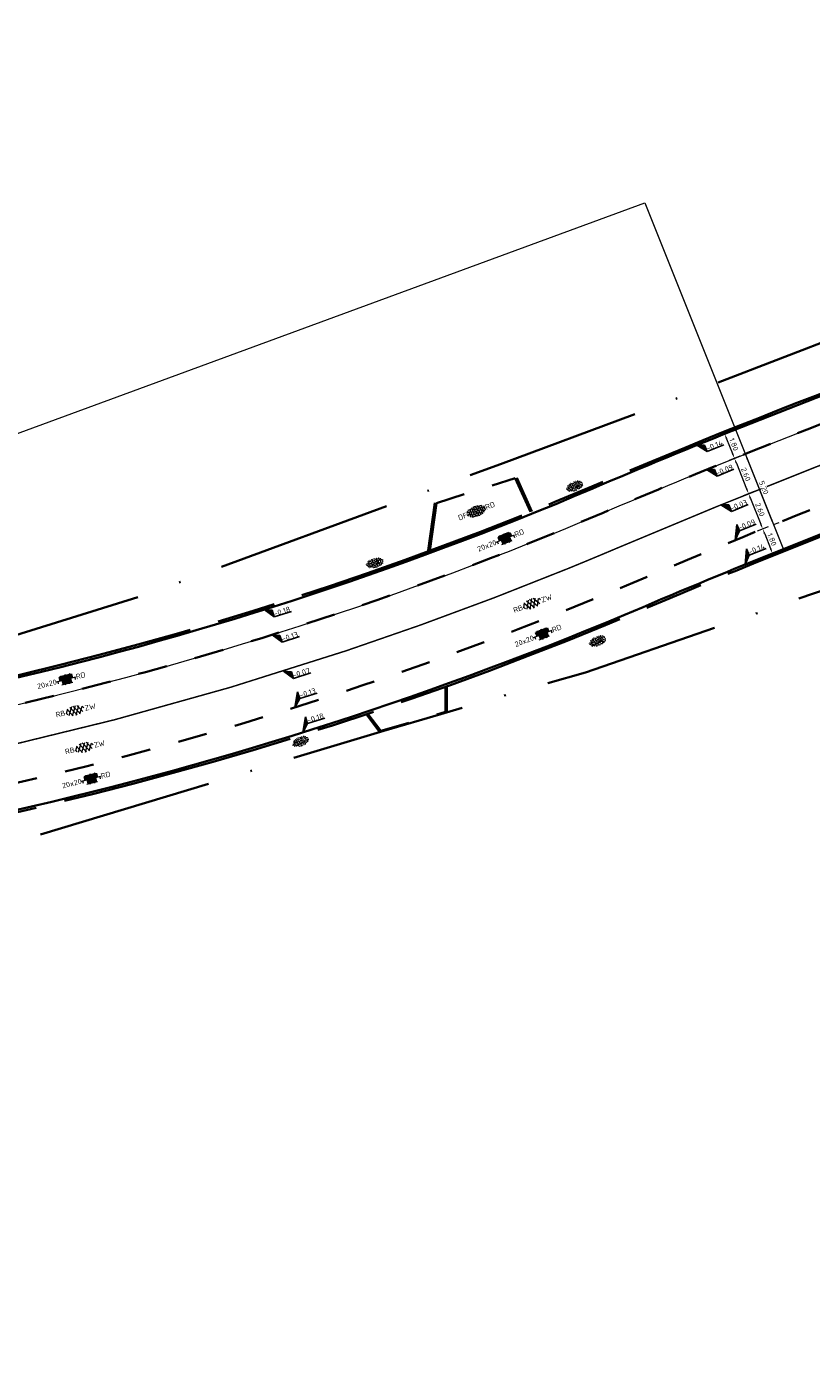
# Model space of a CAD drawing. Header units: metres. Extents: x 0 to 269924, y 0 to 933292.
# Tile 239 of 247: x 135781 to 135834, y 466782 to 466873. Entities that reach past the tile are written whole.
import ezdxf
from ezdxf.enums import TextEntityAlignment as Align

# ---------------------------------------------------------------- set-up
doc = ezdxf.new("R2010")
doc.units = ezdxf.units.M
for name, pattern in [('VH-OPSLUITBAND_100X200', [16, 8, -2, 4, -2]), ('VH-OPSLUITBAND_150X250', [24, 16, -2, 4, -2]), ('VW-1-1_STREEP', [2, 1, -1]), ('XX-HIDDEN', [4, 2, -2]), ('XX-PROJECTGRENS', [18, 12, -3, 0, -3])]:
    doc.linetypes.add(name, pattern=pattern)
for name, color, linetype, lineweight in [('N-CO-VH-MATERIAALGRENS-G', 7, 'XX-HIDDEN', 35), ('N-WE-KG-GRENS_PROJECT-G', 7, 'XX-PROJECTGRENS', 35), ('N-WE-VH-KANTOPSLUITING_OPSLUITBAND_100X200-G', 150, 'VH-OPSLUITBAND_100X200', 35), ('N-WE-VH-KANTOPSLUITING_OPSLUITBAND_150X250-G', 150, 'VH-OPSLUITBAND_150X250', 35), ('N-WE-VH-KANTOPSLUITING_VOORKANTBAND-G', 50, 'Continuous', 35), ('N-WE-VH-M', 7, 'Continuous', 18), ('N-WE-VH-MATERIAALGRENS-G', 7, 'XX-HIDDEN', 35), ('N-WE-VH-VERHARDING_ASFALT-S', 7, 'Continuous', 18), ('N-WE-VH-VERHARDING_STRAATBAKSTEEN-S', 7, 'Continuous', 18), ('N-WE-VH-VERHARDING_TEGEL-S', 7, 'Continuous', 18), ('N-WE-VW-MARKERING_LANGS_STREEP_11_010-G', 7, 'VW-1-1_STREEP', 13), ('N-WE-VW-MARKERING_LANGS_STREEP_DOORGETROKKEN-G', 7, 'Continuous', 13), ('X-XX-AL-HOOGTELABEL-S', 7, 'Continuous', 25)]:
    doc.layers.add(name, color=color, linetype=linetype, lineweight=lineweight)
doc.layers.add('N-WE-GR-GRAS-S', color=7, linetype='Continuous', lineweight=18, true_color=0x00a500)
doc.layers.add('X-XX-AL-HULPLIJN-G', color=30, linetype='Continuous', lineweight=18, plot=False)
doc.styles.add('NLCS-ISO', font='NLCS-ISO.ttf')
doc.styles.add('NLCS-ISO-M200-T18', font='NLCS-ISO.ttf', dxfattribs={"height": 0.36})
doc.dimstyles.new('NLCS-M200-T18-PIJL_L2_H2', dxfattribs={"dimscale": 0.2, "dimtxt": 2.5, "dimasz": 1.8, "dimexe": 2, "dimexo": 2, "dimgap": 0.7, "dimtad": 1, "dimzin": 0, "dimdsep": 46, "dimtxsty": 'NLCS-ISO-M200-T18', "dimcen": 0, "dimdle": 2, "dimclrd": 256, "dimclre": 256, "dimclrt": 10, "dimazin": 0, "dimtfac": 1, "dimtdec": 3, "dimtofl": 0, "dimtmove": 0, "dimatfit": 3, "dimfxl": 2, "dimfxlon": 1, "dimtfillclr": 256, "dimtolj": 1, "dimtzin": 0, "dimlwd": -1, "dimlwe": -1, "dimarcsym": 0})

# ---------------------------------------------------------------- blocks, each defined once
blk = doc.blocks.new('*U279')
for p, q in [((2.45, 4.81), (0, 0)), ((2.46, 2.41), (2.45, 4.81)), ((0, 0), (2.46, 2.41)), ((8.66, 2.42), (2.46, 2.41))]:
    blk.add_line(p, q)
blk.add_solid([(2.45, 4.81), (0, 0), (2.46, 2.41)])
at = {"style": 'NLCS-ISO'}
blk.add_attdef('...', text='', height=1.8, rotation=0.0982, dxfattribs=at).set_placement((5.56, 2), align=Align.BOTTOM_CENTER)
blk = doc.blocks.new('*U281')
for p, q in [((2.46, -0.97), (0, 0)), ((0, 0), (2.47, -3.37)), ((2.47, -3.37), (2.46, -0.97)), ((8.67, -3.36), (2.47, -3.37))]:
    blk.add_line(p, q)
blk.add_solid([(2.46, -0.97), (0, 0), (2.47, -3.37)])
at = {"style": 'NLCS-ISO'}
blk.add_attdef('...', text='', height=1.8, rotation=0.0982, dxfattribs=at).set_placement((5.57, -3.79), align=Align.BOTTOM_CENTER)
blk = doc.blocks.new('*U282')
for p, q in [((2.46, -1), (0, 0)), ((0, 0), (2.47, -3.4)), ((2.47, -3.4), (2.46, -1)), ((8.67, -3.39), (2.47, -3.4))]:
    blk.add_line(p, q)
blk.add_solid([(2.46, -1), (0, 0), (2.47, -3.4)])
at = {"style": 'NLCS-ISO'}
blk.add_attdef('...', text='', height=1.8, rotation=0.0982, dxfattribs=at).set_placement((5.57, -3.81), align=Align.BOTTOM_CENTER)
blk = doc.blocks.new('SVH-TEGEL_300X300_DIK_LINT_KL-SO')
at = {"true_color": 0xa50000}
h = blk.add_hatch(color=14, dxfattribs=at)
h.dxf.hatch_style = 1
edge = h.paths.add_edge_path()
edge.add_line((-0.75, 1.5), (-1.9, 1.5))
edge.add_ellipse((0, 0), major_axis=(3.39, 0), ratio=0.533267, start_angle=124.0497, end_angle=131.5106)
edge.add_line((-2.25, 1.36), (-2.25, 0))
edge.add_line((-2.25, 0), (-0.75, 0))
edge.add_line((-0.75, 0), (-0.75, 1.5))
h.paths.add_polyline_path([(0.75, 1.5), (-0.75, 1.5), (-0.75, 0), (0.75, 0)])
edge = h.paths.add_edge_path()
edge.add_ellipse((0, 0), major_axis=(3.39, 0), ratio=0.533267, start_angle=48.4894, end_angle=55.9503)
edge.add_line((1.9, 1.5), (0.75, 1.5))
edge.add_line((0.75, 1.5), (0.75, 0))
edge.add_line((0.75, 0), (2.25, 0))
edge.add_line((2.25, 0), (2.25, 1.36))
h.paths.add_polyline_path([(1.5, 0), (0.75, 0), (0, 0), (0, -1.5), (1.5, -1.5)])
h.paths.add_polyline_path([(0, 0), (-0.75, 0), (-1.5, 0), (-1.5, -1.5), (0, -1.5)])
for p, q in [((-2.25, 1.36), (-2.25, 0)), ((-1.9, 1.5), (1.9, 1.5)), ((-1.5, 1.62), (-1.5, 1.5)), ((-0.75, 1.5), (-0.75, 0)), ((0, 1.81), (0, 1.5)), ((0, 0), (0, -1.5)), ((0.75, 1.5), (0.75, 0)), ((1.5, 1.62), (1.5, 1.5)), ((2.25, 1.36), (2.25, 0)), ((-3.39, 0), (3.39, 0)), ((-3, 0), (-3, -0.85)), ((-1.9, -1.5), (1.9, -1.5)), ((-1.5, 0), (-1.5, -1.5)), ((-0.75, -1.5), (-0.75, -1.77)), ((0.75, -1.5), (0.75, -1.77)), ((1.5, 0), (1.5, -1.5)), ((3, 0), (3, -0.85))]:
    blk.add_line(p, q)
at = {"style": 'NLCS-ISO'}
blk.add_attdef('FORMAAT', text='', height=1.8, dxfattribs=at).set_placement((-3.39, 0), align=Align.MIDDLE_RIGHT)
blk.add_attdef('KLEUR', text='', height=1.8, dxfattribs=at).set_placement((3.39, 0), align=Align.MIDDLE_LEFT)
at = {"style": 'NLCS-ISO', "flags": 1}
blk.add_attdef('FUNCTIE', text='', height=1.8, dxfattribs=at).set_placement((0.12, -3.58), align=Align.MIDDLE_CENTER)
blk = doc.blocks.new('SVH-ASFALT_KL-SO')
at = {"ltscale": 0.1}
for p, q in [((-3.32, -0.4), (-2.47, 1.08)), ((-1.25, -1.65), (-2.73, 0.92)), ((-2.51, -1.23), (-0.92, 1.53)), ((0.09, -1.73), (-1.71, 1.38)), ((-1.45, -1.61), (0.37, 1.54)), ((1.26, -1.54), (-0.53, 1.56)), ((-0.24, -1.74), (1.52, 1.29)), ((2.29, -1.09), (0.8, 1.48)), ((1.15, -1.58), (2.49, 0.75)), ((2.91, 0.06), (2.53, 0.71)), ((-2.96, -0.91), (-3.37, -0.2))]:
    blk.add_line(p, q, dxfattribs=at)
at = {"style": 'NLCS-ISO'}
blk.add_attdef('FUNCTIE_VERHARDING', text='', height=1.8, dxfattribs=at).set_placement((-3.62, -0.09), align=Align.MIDDLE_RIGHT)
blk.add_attdef('KLEUR', text='', height=1.8, dxfattribs=at).set_placement((3.17, -0.09), align=Align.MIDDLE_LEFT)
at = {"style": 'NLCS-ISO', "flags": 1}
blk.add_attdef('FUNCTIE', text='', height=1.8, dxfattribs=at).set_placement((0.12, -3.58), align=Align.MIDDLE_CENTER)
blk = doc.blocks.new('*D335')
at = {"layer": 'N-WE-VH-M', "transparency": 16777216}
for p, q in [((135828.731, 466845.1), (135827.988, 466844.803)), ((135828.493, 466844.617), (135828.895, 466843.615)), ((135829.4, 466843.429), (135828.657, 466843.132))]:
    blk.add_line(p, q, dxfattribs=at)
for points in [[(135828.549, 466844.639), (135828.438, 466844.595), (135828.359, 466844.951)], [(135828.951, 466843.637), (135828.839, 466843.592), (135829.029, 466843.28)]]:
    blk.add_solid(points, dxfattribs=at)
at = {"layer": 'N-WE-VH-M', "color": 10, "transparency": 16777216, "insert": (135828.991, 466844.235), "char_height": 0.36, "attachment_point": 5, "rotation": 291.82739, "style": 'NLCS-ISO-M200-T18', "bg_fill": 3, "box_fill_scale": 1.1, "bg_fill_color": 256, "bg_fill_true_color": 13158600, "bg_fill_transparency": 0}
blk.add_mtext('\\A1;1.80', dxfattribs=at)
at = {"layer": 'Defpoints', "color": 0, "transparency": 16777216}
for p in [(135829.102, 466845.249), (135829.029, 466843.28), (135829.771, 466843.578)]:
    blk.add_point(p, dxfattribs=at)
blk = doc.blocks.new('*D336')
at = {"layer": 'Defpoints', "color": 0, "transparency": 16777216}
for p in [(135829.771, 466843.578), (135830.738, 466841.164), (135829.995, 466840.867)]:
    blk.add_point(p, dxfattribs=at)
at = {"layer": 'N-WE-VH-M', "transparency": 16777216}
for p, q in [((135829.4, 466843.429), (135828.657, 466843.132)), ((135829.163, 466842.946), (135829.862, 466841.201)), ((135830.367, 466841.015), (135829.624, 466840.718))]:
    blk.add_line(p, q, dxfattribs=at)
for points in [[(135829.218, 466842.968), (135829.107, 466842.924), (135829.029, 466843.28)], [(135829.917, 466841.223), (135829.806, 466841.179), (135829.995, 466840.867)]]:
    blk.add_solid(points, dxfattribs=at)
at = {"layer": 'N-WE-VH-M', "color": 10, "transparency": 16777216, "insert": (135829.809, 466842.193), "char_height": 0.36, "attachment_point": 5, "rotation": 291.82739, "style": 'NLCS-ISO-M200-T18', "bg_fill": 3, "box_fill_scale": 1.1, "bg_fill_color": 256, "bg_fill_true_color": 13158600, "bg_fill_transparency": 0}
blk.add_mtext('\\A1;2.60', dxfattribs=at)
blk = doc.blocks.new('*D337')
at = {"layer": 'Defpoints', "color": 0, "transparency": 16777216}
for p in [(135830.738, 466841.164), (135830.962, 466838.453), (135831.705, 466838.751)]:
    blk.add_point(p, dxfattribs=at)
at = {"layer": 'N-WE-VH-M', "transparency": 16777216}
for p, q in [((135830.367, 466841.015), (135829.624, 466840.718)), ((135830.129, 466840.533), (135830.828, 466838.787)), ((135831.333, 466838.602), (135830.591, 466838.304))]:
    blk.add_line(p, q, dxfattribs=at)
for points in [[(135830.185, 466840.555), (135830.073, 466840.51), (135829.995, 466840.867)], [(135830.884, 466838.81), (135830.772, 466838.765), (135830.962, 466838.453)]]:
    blk.add_solid(points, dxfattribs=at)
at = {"layer": 'N-WE-VH-M', "color": 10, "transparency": 16777216, "insert": (135830.776, 466839.779), "char_height": 0.36, "attachment_point": 5, "rotation": 291.82739, "style": 'NLCS-ISO-M200-T18', "bg_fill": 3, "box_fill_scale": 1.1, "bg_fill_color": 256, "bg_fill_true_color": 13158600, "bg_fill_transparency": 0}
blk.add_mtext('\\A1;2.60', dxfattribs=at)
blk = doc.blocks.new('*D338')
at = {"layer": 'N-WE-VH-M', "transparency": 16777216}
for p, q in [((135831.333, 466838.602), (135830.591, 466838.304)), ((135831.096, 466838.119), (135831.497, 466837.116)), ((135832.003, 466836.931), (135831.26, 466836.633))]:
    blk.add_line(p, q, dxfattribs=at)
for points in [[(135831.152, 466838.141), (135831.04, 466838.097), (135830.962, 466838.453)], [(135831.553, 466837.139), (135831.442, 466837.094), (135831.631, 466836.782)]]:
    blk.add_solid(points, dxfattribs=at)
at = {"layer": 'N-WE-VH-M', "color": 10, "transparency": 16777216, "insert": (135831.594, 466837.736), "char_height": 0.36, "attachment_point": 5, "rotation": 291.82739, "style": 'NLCS-ISO-M200-T18', "bg_fill": 3, "box_fill_scale": 1.1, "bg_fill_color": 256, "bg_fill_true_color": 13158600, "bg_fill_transparency": 0}
blk.add_mtext('\\A1;1.80', dxfattribs=at)
at = {"layer": 'Defpoints', "color": 0, "transparency": 16777216}
for p in [(135831.705, 466838.751), (135831.631, 466836.782), (135832.374, 466837.08)]:
    blk.add_point(p, dxfattribs=at)
blk = doc.blocks.new('*D339')
at = {"layer": 'Defpoints', "color": 0, "transparency": 16777216}
for p in [(135829.771, 466843.578), (135831.704, 466838.75), (135831.705, 466838.75)]:
    blk.add_point(p, dxfattribs=at)
at = {"layer": 'N-WE-VH-M', "transparency": 16777216}
for p, q in [((135829.771, 466843.578), (135830.143, 466843.726)), ((135829.905, 466843.244), (135831.571, 466839.085)), ((135831.705, 466838.75), (135832.076, 466838.899))]:
    blk.add_line(p, q, dxfattribs=at)
for points in [[(135829.961, 466843.266), (135829.849, 466843.221), (135829.771, 466843.578)], [(135831.626, 466839.107), (135831.515, 466839.062), (135831.705, 466838.75)]]:
    blk.add_solid(points, dxfattribs=at)
at = {"layer": 'N-WE-VH-M', "color": 10, "transparency": 16777216, "insert": (135831.035, 466841.283), "char_height": 0.36, "attachment_point": 5, "rotation": 291.82564, "style": 'NLCS-ISO-M200-T18', "bg_fill": 3, "box_fill_scale": 1.1, "bg_fill_color": 256, "bg_fill_true_color": 13158600, "bg_fill_transparency": 0}
blk.add_mtext('\\A1;5.20', dxfattribs=at)
blk = doc.blocks.new('SGR-GRAS_01-SO')
at = {"ltscale": 0.1}
for p, q in [((-1.96, -0.07), (-1.98, 0)), ((-1.93, 0.19), (-1.93, 0.24)), ((-1.89, 0.24), (-1.92, 0.25)), ((-1.67, 0.02), (-1.6, 0.04)), ((-1.6, 0.24), (-1.65, 0.29)), ((-1.53, 0.32), (-1.6, 0.35)), ((-1.45, 0.64), (-1.52, 0.66)), ((-1.52, 0.19), (-1.44, 0.19)), ((-1.47, 0.58), (-1.48, 0.65)), ((-1.43, 0.48), (-1.35, 0.5)), ((-1.36, 0.21), (-1.43, 0.23)), ((-1.42, 0.13), (-1.36, 0.17)), ((-1.38, 0.11), (-1.32, 0.16)), ((-1.37, 0.01), (-1.38, 0.08)), ((-1.33, 0.11), (-1.33, 0.19)), ((-1.3, 0.76), (-1.32, 0.77)), ((-1.28, 0.68), (-1.28, 0.76)), ((-1.17, 0.39), (-1.23, 0.43)), ((-1.17, 0.24), (-1.22, 0.29)), ((-1.15, 0.65), (-1.21, 0.7)), ((-1.11, 0.17), (-1.04, 0.19)), ((-1.03, 0.03), (-1.1, 0.07)), ((-0.94, 0.84), (-1, 0.88)), ((-0.97, 0.51), (-0.92, 0.57)), ((-0.89, 0.5), (-0.97, 0.52)), ((-0.94, 0.19), (-0.87, 0.19)), ((-0.92, 0.42), (-0.86, 0.46)), ((-0.89, 0.81), (-0.82, 0.81)), ((-0.87, 0.66), (-0.89, 0.73)), ((-0.8, 0.06), (-0.88, 0.08)), ((-0.87, 0.62), (-0.8, 0.64)), ((-0.8, 0.47), (-0.87, 0.51)), ((-0.75, 0.24), (-0.8, 0.29)), ((-0.77, 0.09), (-0.79, 0.16)), ((-0.73, 0.65), (-0.78, 0.7)), ((-0.74, 0.03), (-0.73, 0.11)), ((-0.67, 0.11), (-0.73, 0.14)), ((-0.69, 0.61), (-0.68, 0.68)), ((-0.58, 0.92), (-0.64, 0.96)), ((-0.56, 0.92), (-0.51, 0.97)), ((-0.56, 0.32), (-0.48, 0.34)), ((-0.44, 0.55), (-0.51, 0.59)), ((-0.43, 0.78), (-0.5, 0.8)), ((-0.42, 0.71), (-0.36, 0.74)), ((-0.34, 0.35), (-0.41, 0.37)), ((-0.32, 0.24), (-0.38, 0.29)), ((-0.31, 0.19), (-0.37, 0.22)), ((-0.37, 0.19), (-0.29, 0.19)), ((-0.31, 0.65), (-0.36, 0.7)), ((-0.32, 0.81), (-0.24, 0.81)), ((-0.32, 0.77), (-0.24, 0.79)), ((-0.28, 0.73), (-0.29, 0.81)), ((-0.21, 1), (-0.27, 1.03)), ((-0.24, 0.02), (-0.17, 0.04)), ((-0.18, 0.17), (-0.19, 0.24)), ((-0.08, 0.63), (-0.14, 0.67)), ((-0.14, -0.04), (-0.14, 0.03)), ((-0.09, 0.53), (-0.09, 0.6)), ((-0.08, 0.16), (-0.03, 0.21)), ((-0.07, 0.19), (0, 0.23)), ((0.06, 0.27), (-0.01, 0.3)), ((0, 0.47), (0.07, 0.49)), ((0.1, 0.24), (0.05, 0.29)), ((0.13, 0.64), (0.06, 0.66)), ((0.07, 0.99), (0.14, 1.03)), ((0.12, 0.65), (0.07, 0.7)), ((0.22, 0.2), (0.15, 0.22)), ((0.21, 0.19), (0.28, 0.19)), ((0.29, 0.71), (0.22, 0.75)), ((0.24, 0.92), (0.31, 0.94)), ((0.26, 0.81), (0.33, 0.81)), ((0.32, 0.81), (0.3, 0.89)), ((0.31, 0.17), (0.39, 0.19)), ((0.32, 0.57), (0.38, 0.62)), ((0.42, 0.34), (0.36, 0.38)), ((0.42, 0.25), (0.4, 0.32)), ((0.43, 0.48), (0.49, 0.51)), ((0.53, 0.24), (0.47, 0.29)), ((0.54, 0.65), (0.49, 0.7)), ((0.56, -0.02), (0.49, 0.02)), ((0.5, 0.45), (0.51, 0.53)), ((0.59, 0.93), (0.52, 0.94)), ((0.55, 0.62), (0.63, 0.64)), ((0.65, 0.79), (0.58, 0.83)), ((0.68, 0.49), (0.61, 0.51)), ((0.77, 0.05), (0.7, 0.07)), ((0.78, 0.42), (0.72, 0.46)), ((0.78, 0.19), (0.86, 0.19)), ((0.83, 0.81), (0.91, 0.81)), ((0.92, 0.06), (0.85, 0.09)), ((0.87, 0.31), (0.94, 0.33)), ((0.95, 0.24), (0.9, 0.29)), ((0.91, 0.89), (0.91, 0.92)), ((0.97, 0.65), (0.91, 0.7)), ((0.93, 0.76), (0.99, 0.8)), ((1.01, 0.87), (0.95, 0.91)), ((1.01, 0.33), (1, 0.4)), ((1.15, 0.78), (1.08, 0.8)), ((1.15, 0.5), (1.08, 0.54)), ((1.1, 0.38), (1.1, 0.45)), ((1.11, 0.77), (1.18, 0.79)), ((1.24, 0.34), (1.17, 0.36)), ((1.18, 0.01), (1.26, 0.03)), ((1.21, 0.21), (1.26, 0.26)), ((1.28, 0.14), (1.22, 0.17)), ((1.28, 0.25), (1.35, 0.29)), ((1.37, 0.24), (1.32, 0.29)), ((1.39, 0.65), (1.34, 0.7)), ((1.36, 0.19), (1.43, 0.19)), ((1.42, 0.46), (1.5, 0.48)), ((1.51, 0.58), (1.44, 0.62)), ((1.64, 0.21), (1.58, 0.25)), ((1.61, 0.41), (1.59, 0.48)), ((1.69, 0.3), (1.7, 0.37)), ((1.79, 0.19), (1.72, 0.21)), ((1.74, 0.16), (1.81, 0.18)), ((1.8, 0.24), (1.75, 0.29)), ((1.93, 0.19), (1.95, 0.19)), ((-1.92, -0.16), (-1.85, -0.12)), ((-1.82, -0.08), (-1.9, -0.06)), ((-1.76, -0.13), (-1.82, -0.09)), ((-1.78, -0.3), (-1.73, -0.25)), ((-1.62, -0.5), (-1.69, -0.46)), ((-1.63, -0.57), (-1.68, -0.52)), ((-1.61, -0.17), (-1.67, -0.11)), ((-1.57, -0.44), (-1.49, -0.44)), ((-1.54, -0.66), (-1.5, -0.64)), ((-1.4, -0.05), (-1.46, -0.01)), ((-1.38, -0.46), (-1.38, -0.39)), ((-1.35, -0.28), (-1.28, -0.26)), ((-1.27, -0.23), (-1.34, -0.21)), ((-1.26, -0.42), (-1.33, -0.38)), ((-1.27, -0.56), (-1.28, -0.48)), ((-1.21, -0.57), (-1.26, -0.52)), ((-1.18, -0.67), (-1.25, -0.65)), ((-1.19, -0.17), (-1.24, -0.11)), ((-1.13, -0.78), (-1.19, -0.75)), ((-1.06, -0.39), (-1, -0.35)), ((-1.04, -0.58), (-0.97, -0.57)), ((-0.99, -0.44), (-0.92, -0.44)), ((-0.9, -0.34), (-0.96, -0.3)), ((-0.9, -0.65), (-0.84, -0.6)), ((-0.84, -0.94), (-0.85, -0.93)), ((-0.78, -0.57), (-0.84, -0.52)), ((-0.76, -0.7), (-0.83, -0.67)), ((-0.76, -0.17), (-0.82, -0.11)), ((-0.8, -0.13), (-0.73, -0.11)), ((-0.71, -0.38), (-0.79, -0.36)), ((-0.79, -0.54), (-0.78, -0.46)), ((-0.72, -0.89), (-0.65, -0.87)), ((-0.71, -0.9), (-0.64, -0.86)), ((-0.62, -0.82), (-0.7, -0.8)), ((-0.67, -0.48), (-0.69, -0.4)), ((-0.53, -0.26), (-0.6, -0.22)), ((-0.58, -0.99), (-0.59, -0.97)), ((-0.57, -0.1), (-0.5, -0.06)), ((-0.49, -0.25), (-0.44, -0.19)), ((-0.48, -0.44), (-0.41, -0.42)), ((-0.4, -0.63), (-0.46, -0.59)), ((-0.38, -0.98), (-0.43, -0.93)), ((-0.42, -0.44), (-0.34, -0.44)), ((-0.36, -0.57), (-0.41, -0.52)), ((-0.34, -0.17), (-0.39, -0.11)), ((-0.26, -0.99), (-0.33, -0.95)), ((-0.25, -0.09), (-0.32, -0.07)), ((-0.17, -0.18), (-0.24, -0.14)), ((-0.16, -0.53), (-0.23, -0.51)), ((-0.21, -0.61), (-0.15, -0.58)), ((-0.19, -0.62), (-0.19, -0.54)), ((-0.17, -0.74), (-0.1, -0.72)), ((-0.07, -0.97), (-0.14, -0.95)), ((-0.04, -0.55), (-0.1, -0.51)), ((-0.08, -0.4), (-0.09, -0.32)), ((-0.01, -1.01), (0.04, -0.95)), ((0.05, -0.98), (0, -0.93)), ((0.07, -0.57), (0.01, -0.52)), ((0.02, -0.96), (0.01, -0.89)), ((0.08, -0.17), (0.03, -0.11)), ((0.1, -0.91), (0.03, -0.88)), ((0.07, -0.29), (0.14, -0.27)), ((0.19, -0.1), (0.13, -0.06)), ((0.16, -0.44), (0.23, -0.44)), ((0.17, -1.04), (0.22, -1.02)), ((0.31, -0.24), (0.24, -0.22)), ((0.33, -0.47), (0.26, -0.43)), ((0.29, -0.33), (0.35, -0.29)), ((0.4, -0.68), (0.32, -0.66)), ((0.39, -0.6), (0.45, -0.55)), ((0.39, -0.59), (0.46, -0.57)), ((0.4, -0.69), (0.41, -0.62)), ((0.46, -0.83), (0.4, -0.8)), ((0.47, -0.98), (0.42, -0.93)), ((0.49, -0.57), (0.44, -0.52)), ((0.45, -0.12), (0.46, -0.05)), ((0.51, -0.17), (0.45, -0.11)), ((0.52, -0.32), (0.5, -0.24)), ((0.62, -0.88), (0.6, -0.81)), ((0.63, -0.14), (0.7, -0.12)), ((0.69, -0.39), (0.62, -0.35)), ((0.64, -0.84), (0.71, -0.81)), ((0.7, -0.89), (0.77, -0.88)), ((0.73, -0.44), (0.81, -0.44)), ((0.82, -0.76), (0.76, -0.72)), ((0.78, -0.04), (0.85, 0)), ((0.86, -0.39), (0.79, -0.37)), ((0.8, -0.19), (0.85, -0.14)), ((0.86, -0.94), (0.84, -0.93)), ((0.91, -0.57), (0.86, -0.52)), ((0.93, -0.17), (0.88, -0.11)), ((0.95, -0.83), (0.88, -0.81)), ((0.94, -0.44), (1.01, -0.42)), ((1.05, -0.31), (0.99, -0.27)), ((1, -0.77), (1, -0.7)), ((1.05, -0.2), (1.05, -0.12)), ((1.11, -0.24), (1.1, -0.16)), ((1.19, -0.68), (1.12, -0.64)), ((1.14, -0.56), (1.21, -0.52)), ((1.21, -0.8), (1.2, -0.73)), ((1.33, -0.1), (1.26, -0.08)), ((1.26, -0.75), (1.33, -0.73)), ((1.34, -0.57), (1.29, -0.52)), ((1.36, -0.17), (1.3, -0.11)), ((1.31, -0.44), (1.38, -0.44)), ((1.42, -0.23), (1.35, -0.19)), ((1.42, -0.54), (1.35, -0.52)), ((1.55, -0.6), (1.49, -0.56)), ((1.5, -0.29), (1.57, -0.27)), ((1.64, -0.27), (1.65, -0.2)), ((1.64, -0.27), (1.7, -0.23)), ((1.68, -0.55), (1.74, -0.5)), ((1.71, -0.16), (1.69, -0.09)), ((1.78, -0.15), (1.71, -0.11)), ((1.71, -0.52), (1.71, -0.52)), ((1.78, -0.17), (1.73, -0.11)), ((1.88, -0.25), (1.81, -0.23))]:
    blk.add_line(p, q, dxfattribs=at)
at = {"ltscale": 0.1, "style": 'NLCS-ISO'}
blk.add_attdef('TYPE', text='', height=0.5, dxfattribs=at).set_placement((3.47, -0.02), align=Align.MIDDLE_CENTER)
blk = doc.blocks.new('SVH-SBS_DIKFORMAAT_ELLEBOOG_KL-SO')
h = blk.add_hatch(color=254)
edge = h.paths.add_edge_path()
edge.add_ellipse((1.09, 0.12), major_axis=(3.39, 0), ratio=0.533267, start_angle=0, end_angle=360)
for p, q in [((-2.3, 0), (-1.38, 0)), ((-2.13, 0.69), (-0.69, 0.69)), ((-1.38, 0.69), (-1.38, -1.12)), ((-1.35, 1.38), (0, 1.38)), ((-0.69, 1.38), (-0.69, -1.38)), ((0, 1.84), (0, -0.69)), ((0, 0), (2.76, 0)), ((0.69, 1.92), (0.69, 0)), ((0.69, 0.69), (3.45, 0.69)), ((1.38, 1.93), (1.38, 0.69)), ((1.38, 1.38), (3.54, 1.38)), ((2.07, 1.86), (2.07, 1.38)), ((2.76, 0.69), (2.76, -1.45)), ((3.45, 1.38), (3.45, -1.18)), ((4.14, 0.92), (4.14, -0.67)), ((4.14, 0), (4.48, 0)), ((-2.07, 0), (-2.07, -0.54)), ((-0.8, -1.38), (1.38, -1.38)), ((-0.69, -0.69), (2.07, -0.69)), ((0.69, -1.38), (0.69, -1.67)), ((1.38, -0.69), (1.38, -1.68)), ((2.07, 0), (2.07, -1.61)), ((2.76, -1.38), (2.98, -1.38)), ((3.45, -0.69), (4.12, -0.69))]:
    blk.add_line(p, q)
for centre in [(-0.35, 0.34), (0.34, 1.03), (1.03, 1.72), (1.72, 0.34), (2.41, 1.03), (3.79, 0.34), (-1.04, -0.35), (0.34, -1.04), (1.03, -0.35), (2.41, -1.04), (3.11, -0.35)]:
    blk.add_circle(centre, 0.0881)
for centre, start, end in [((-1.73, 1.03), 158.9124, 101.1902), ((1.72, -1.73), 59.0911, 132.3433)]:
    blk.add_arc(centre, 0.0881, start, end)
at = {"style": 'NLCS-ISO'}
blk.add_attdef('FORMAAT', text='', height=1.8, dxfattribs=at).set_placement((-2.3, 0.12), align=Align.MIDDLE_RIGHT)
blk.add_attdef('KLEUR', text='', height=1.8, dxfattribs=at).set_placement((4.49, 0.12), align=Align.MIDDLE_LEFT)
at = {"style": 'NLCS-ISO', "flags": 1}
blk.add_attdef('FUNCTIE', text='', height=1.8, dxfattribs=at).set_placement((0.12, -3.58), align=Align.MIDDLE_CENTER)

msp = doc.modelspace()

# ---------------------------------------------------------------- linework, layer by layer
at = {"layer": 'N-CO-VH-MATERIAALGRENS-G', "flags": 128}
for points in [[(135703.731, 466804.274), (135761.232, 466821.561, -0.017204), (135778.037, 466825.988, 0.044699), (135820.044, 466839.563, -0.010903), (135840.397, 466847.695), (135895.717, 466868.409)], [(135744.75, 466811.176), (135762.729, 466816.581, -0.017204), (135779.188, 466820.917, 0.044699), (135822.078, 466834.777, -0.010903), (135842.221, 466842.825), (135897.54, 466863.539)]]:
    msp.add_lwpolyline(points, format="xyb", dxfattribs=at)
at = {"layer": 'N-CO-VH-MATERIAALGRENS-G', "elevation": -0.309, "flags": 128}
msp.add_lwpolyline([(135804.851, 466824.649), (135809.276, 466825.948)], dxfattribs=at)
at = {"layer": 'N-WE-VH-KANTOPSLUITING_OPSLUITBAND_100X200-G'}
for points in [[(135815.171, 466839.659), (135814.145, 466841.951)], [(135808.096, 466836.975), (135808.552, 466840.236)]]:
    msp.add_lwpolyline(points, dxfattribs=at)
at = {"layer": 'N-WE-VH-KANTOPSLUITING_OPSLUITBAND_100X200-G', "elevation": -0.309}
for points in [[(135809.376, 466825.949), (135809.37, 466827.668)], [(135803.878, 466825.767), (135804.771, 466824.589)]]:
    msp.add_lwpolyline(points, dxfattribs=at)
at = {"layer": 'N-WE-VH-KANTOPSLUITING_OPSLUITBAND_150X250-G', "flags": 128}
for points in [[(135379.411, 466737.136, 0.034306), (135386.001, 466738.937), (135391.647, 466740.905, -0.037443), (135398.894, 466742.838), (135399.714, 466742.992, -0.003741), (135414.507, 466745.657), (135566.06, 466771.79, 0.030327), (135671.693, 466796.679), (135672.594, 466796.95, 0.070064), (135678.888, 466799.851, -0.070064), (135683.991, 466802.204), (135697.398, 466806.234, -0.070064), (135702.953, 466807.086, 0.070064), (135709.803, 466808.136), (135760.671, 466823.428, -0.017204), (135777.605, 466827.89, 0.044699), (135819.281, 466841.358, -0.010903), (135839.713, 466849.521), (135895.033, 466870.235)], [(135433.075, 466739.624), (135567.606, 466762.823, 0.030327), (135674.313, 466787.964), (135723.314, 466802.695, -0.072339), (135728.965, 466803.536, 0.072339), (135733.279, 466804.177), (135745.729, 466807.92, 0.072339), (135749.681, 466809.763, -0.072339), (135754.859, 466812.179), (135763.291, 466814.713, -0.017204), (135779.62, 466819.016, 0.044699), (135822.841, 466832.983, -0.010903), (135842.904, 466840.999), (135898.224, 466861.713)]]:
    msp.add_lwpolyline(points, format="xyb", dxfattribs=at)
at = {"layer": 'N-WE-VH-KANTOPSLUITING_VOORKANTBAND-G'}
for points in [[(135379.44, 466736.988, 0.034306), (135386.051, 466738.796), (135391.696, 466740.764, -0.037443), (135398.922, 466742.69), (135399.741, 466742.844, -0.003741), (135414.533, 466745.509), (135566.085, 466771.642, 0.030327), (135671.736, 466796.535), (135672.637, 466796.806, 0.070064), (135678.969, 466799.725, -0.070064), (135684.034, 466802.06), (135697.442, 466806.09, -0.070064), (135702.955, 466806.936, 0.070064), (135709.846, 466807.992), (135760.714, 466823.284, -0.017204), (135777.638, 466827.744, 0.044699), (135819.34, 466841.22, -0.010903), (135839.766, 466849.38), (135895.085, 466870.094)], [(135433.049, 466739.772), (135567.581, 466762.97, 0.030327), (135674.27, 466788.108), (135723.271, 466802.839, -0.072339), (135728.965, 466803.686, 0.072339), (135733.236, 466804.321), (135745.685, 466808.063, 0.072339), (135749.598, 466809.889, -0.072339), (135754.816, 466812.322), (135763.247, 466814.857, -0.017204), (135779.586, 466819.162, 0.044699), (135822.782, 466833.121, -0.010903), (135842.852, 466841.139), (135898.171, 466861.853)]]:
    msp.add_lwpolyline(points, format="xyb", dxfattribs=at)
for points in [[(135815.08, 466839.618), (135814.046, 466841.927)], [(135808.195, 466836.961), (135808.651, 466840.222)]]:
    msp.add_lwpolyline(points, dxfattribs=at)
at = {"layer": 'N-WE-VH-KANTOPSLUITING_VOORKANTBAND-G', "elevation": -0.309}
for points in [[(135809.276, 466825.948), (135809.27, 466827.668)], [(135803.958, 466825.827), (135804.851, 466824.649)]]:
    msp.add_lwpolyline(points, dxfattribs=at)
at = {"layer": 'N-WE-VH-MATERIAALGRENS-G'}
msp.add_lwpolyline([(135808.651, 466840.222), (135814.045, 466841.93)], dxfattribs=at)
at = {"layer": 'N-WE-VW-MARKERING_LANGS_STREEP_11_010-G', "ltscale": 5, "const_width": 0.1, "flags": 128}
msp.add_lwpolyline([(135802.482, 466830.131, 0.016154), (135817.626, 466835.74)], format="xyb", dxfattribs=at)
at = {"layer": 'N-WE-VW-MARKERING_LANGS_STREEP_DOORGETROKKEN-G', "ltscale": 5, "const_width": 0.1, "flags": 128}
for points in [[(135817.626, 466835.74, 0.003721), (135821.061, 466837.17, -0.010903), (135841.309, 466845.26), (135863.659, 466853.629)], [(135775.671, 466822.767, -0.00302), (135778.612, 466823.453, 0.024802), (135802.482, 466830.131, 0.024802)]]:
    msp.add_lwpolyline(points, format="xyb", dxfattribs=at)
at = {"layer": 'X-XX-AL-HULPLIJN-G'}
msp.add_lwpolyline([(135697.96, 466804.367), (135697.96, 466804.367, -0.070064), (135702.977, 466805.136, 0.070064), (135710.365, 466806.269), (135761.232, 466821.561, -0.017204), (135778.037, 466825.988, 0.044699), (135820.044, 466839.563, -0.010903), (135840.397, 466847.695), (135895.717, 466868.409)], format="xyb", dxfattribs=at)
msp.add_lwpolyline([(135729.034, 466826.247), (135822.893, 466860.75), (135832.43, 466836.94)], dxfattribs=at)

# ---------------------------------------------------------------- block references
at = {"layer": 'N-WE-GR-GRAS-S', "xscale": 0.3, "yscale": 0.3, "zscale": 0.3}
for p, rotation in [((135818.113, 466841.372), 21.59610010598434), ((135804.458, 466836.128), 15), ((135819.685, 466830.791), 21.59610010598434), ((135799.373, 466823.922), 21.59610010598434)]:
    msp.add_blockref('SGR-GRAS_01-SO', p, dxfattribs=dict(at, rotation=rotation))
at = {"layer": 'N-WE-VH-VERHARDING_ASFALT-S'}
ref = msp.add_blockref('SVH-ASFALT_KL-SO', (135815.225, 466833.379), dxfattribs=dict(at, xscale=0.1999999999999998, yscale=0.1999999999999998, zscale=0.1999999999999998, rotation=21.46424312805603))
ref.add_attrib('FUNCTIE_VERHARDING', 'RB', dxfattribs={"layer": '0', "height": 0.36, "rotation": 20.09914, "style": 'NLCS-ISO'}).set_placement((135814.551, 466833.114), align=Align.MIDDLE_RIGHT)
ref.add_attrib('KLEUR', 'ZW', dxfattribs={"layer": '0', "height": 0.36, "rotation": 20.09914, "style": 'NLCS-ISO'}).set_placement((135815.826, 466833.58), align=Align.MIDDLE_LEFT)
ref = msp.add_blockref('SVH-ASFALT_KL-SO', (135783.984, 466826.075), dxfattribs=dict(at, xscale=0.1999999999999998, yscale=0.1999999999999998, zscale=0.1999999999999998, rotation=14.13038335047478))
ref.add_attrib('FUNCTIE_VERHARDING', 'RB', dxfattribs={"layer": '0', "height": 0.36, "rotation": 12.76528, "style": 'NLCS-ISO'}).set_placement((135783.281, 466825.898), align=Align.MIDDLE_RIGHT)
ref.add_attrib('KLEUR', 'ZW', dxfattribs={"layer": '0', "height": 0.36, "rotation": 12.76528, "style": 'NLCS-ISO'}).set_placement((135784.606, 466826.198), align=Align.MIDDLE_LEFT)
ref = msp.add_blockref('SVH-ASFALT_KL-SO', (135784.619, 466823.554), dxfattribs=dict(at, xscale=0.1999999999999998, yscale=0.1999999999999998, zscale=0.1999999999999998, rotation=14.13038335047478))
ref.add_attrib('FUNCTIE_VERHARDING', 'RB', dxfattribs={"layer": '0', "height": 0.36, "rotation": 12.76528, "style": 'NLCS-ISO'}).set_placement((135783.916, 466823.377), align=Align.MIDDLE_RIGHT)
ref.add_attrib('KLEUR', 'ZW', dxfattribs={"layer": '0', "height": 0.36, "rotation": 12.76528, "style": 'NLCS-ISO'}).set_placement((135785.241, 466823.677), align=Align.MIDDLE_LEFT)
at = {"layer": 'N-WE-VH-VERHARDING_STRAATBAKSTEEN-S', "xscale": 0.2, "yscale": 0.2, "zscale": 0.2, "rotation": 21.44}
msp.add_blockref('SVH-SBS_DIKFORMAAT_ELLEBOOG_KL-SO', (135811.177, 466839.574, -0.121), dxfattribs=at).add_auto_attribs({'FORMAAT': 'DF', 'KLEUR': 'RD'})
at = {"layer": 'N-WE-VH-VERHARDING_TEGEL-S', "xscale": 0.2, "yscale": 0.2, "zscale": 0.2}
for p, rotation in [((135813.37, 466837.807), 21.43955667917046), ((135815.929, 466831.291), 21.43955667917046), ((135783.344, 466828.183), 14.10569690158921), ((135785.05, 466821.394), 14.10569690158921)]:
    msp.add_blockref('SVH-TEGEL_300X300_DIK_LINT_KL-SO', p, dxfattribs=dict(at, rotation=rotation)).add_auto_attribs({'FORMAAT': '20x20', 'KLEUR': 'RD'})
at = {"layer": 'X-XX-AL-HOOGTELABEL-S', "xscale": 0.2000000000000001, "yscale": 0.2000000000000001, "zscale": 0.2000000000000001}
for name, p, rotation, values in [('*U281', (135826.448, 466844.177), 22.05424183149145, {'...': '-0.14'}), ('*U282', (135827.127, 466842.51), 22.05424183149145, {'...': '-0.09'}), ('*U282', (135828.107, 466840.102), 22.05424183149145, {'...': '-0.03'}), ('*U279', (135829.088, 466837.694), 22.05424183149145, {'...': '-0.09'}), ('*U279', (135829.766, 466836.027), 22.05424183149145, {'...': '-0.14'}), ('*U281', (135796.887, 466832.943), 17.34407756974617, {'...': '-0.18'}), ('*U282', (135797.427, 466831.226), 17.34407756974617, {'...': '-0.13'}), ('*U282', (135798.206, 466828.745), 17.34407756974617, {'...': '-0.07'}), ('*U279', (135798.985, 466826.265), 17.34407756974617, {'...': '-0.13'}), ('*U279', (135799.525, 466824.548), 17.34407756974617, {'...': '-0.18'})]:
    msp.add_blockref(name, p, dxfattribs=dict(at, rotation=rotation)).add_auto_attribs(values)

# ---------------------------------------------------------------- next in the draw order: dimensions: what is measured, and where the dimension line sits
at = {"layer": 'N-WE-VH-M'}
for base, p1, p2, picture, middle in [((135829.029, 466843.28), (135829.102, 466845.249), (135829.771, 466843.578), '*D335', (135828.694, 466844.116)), ((135831.631, 466836.782), (135831.705, 466838.751), (135832.374, 466837.08), '*D338', (135831.297, 466837.618))]:
    dim = msp.add_linear_dim(base=base, p1=p1, p2=p2, angle=291.82739, dimstyle='NLCS-M200-T18-PIJL_L2_H2', override={"dimtfill": 1}, dxfattribs=at)
    dim.commit()
    dim.dimension.update_dxf_attribs({"geometry": picture, "text_midpoint": middle, "dimtype": 161})

# ---------------------------------------------------------------- next in the draw order: dimensions: what is measured, and where the dimension line sits
dim = msp.add_linear_dim(base=(135829.995, 466840.867), p1=(135829.771, 466843.578), p2=(135830.738, 466841.164), angle=291.82739, dimstyle='NLCS-M200-T18-PIJL_L2_H2', override={"dimtfill": 1}, dxfattribs=at)
dim.commit()
dim.dimension.update_dxf_attribs({"geometry": '*D336', "text_midpoint": (135829.512, 466842.074), "dimtype": 161})

# ---------------------------------------------------------------- next in the draw order: dimensions: what is measured, and where the dimension line sits
dim = msp.add_linear_dim(base=(135831.705, 466838.75), p1=(135829.771, 466843.578), p2=(135831.704, 466838.75), angle=291.82564, dimstyle='NLCS-M200-T18-PIJL_L2_H2', override={"dimtfill": 1}, dxfattribs=at)
dim.commit()
dim.dimension.update_dxf_attribs({"geometry": '*D339', "text_midpoint": (135830.738, 466841.164), "dimtype": 161})

# ---------------------------------------------------------------- next in the draw order: dimensions: what is measured, and where the dimension line sits
dim = msp.add_linear_dim(base=(135830.962, 466838.453), p1=(135830.738, 466841.164), p2=(135831.705, 466838.751), angle=291.82739, dimstyle='NLCS-M200-T18-PIJL_L2_H2', override={"dimtfill": 1}, dxfattribs=at)
dim.commit()
dim.dimension.update_dxf_attribs({"geometry": '*D337', "text_midpoint": (135830.479, 466839.66), "dimtype": 161})

# ---------------------------------------------------------------- next in the draw order: linework, layer by layer
at = {"layer": 'N-WE-KG-GRENS_PROJECT-G', "flags": 128}
msp.add_lwpolyline([(133942.152, 466524.013), (133955.533, 466522.507), (133956.145, 466521.626), (133962.811, 466521.355), (133963.543, 466522.67), (133965.054, 466522.563), (133965.551, 466521.193), (133981.5, 466520.334), (133981.565, 466520.896), (133982.028, 466520.86), (133994.134, 466520.33), (133994.151, 466519.671), (134009.067, 466519.478), (134013.911, 466519.512), (134027.732, 466519.636), (134028.693, 466519.554), (134034.796, 466519.611), (134050.86, 466519.659), (134068.501, 466520.152), (134071.254, 466520.237), (134077.26, 466520.692), (134094.041, 466522.635), (134101.385, 466523.282), (134101.428, 466523.91), (134128.995, 466527.092), (134141.938, 466528.627), (134148.421, 466529.392), (134148.476, 466529.087), (134157.108, 466530.24), (134157.762, 466530.339), (134157.953, 466529.076), (134163.706, 466529.946), (134172.69, 466531.055), (134201.838, 466535.069), (134202.197, 466534.878), (134203.304, 466535.042), (134208.161, 466535.722), (134214.682, 466536.673), (134215.15, 466536.846), (134235.766, 466539.754), (134239.587, 466540.449), (134251.117, 466542.218), (134251.536, 466542.09), (134264.479, 466543.833), (134264.487, 466544.317), (134273.56, 466545.641), (134273.608, 466545.287), (134285.679, 466546.863), (134299.118, 466548.971), (134309.192, 466550.345), (134329.805, 466553.659), (134341.526, 466555.206), (134346.97, 466556.112), (134351.977, 466556.025), (134358.949, 466556.887), (134359.186, 466557.313), (134365.426, 466557.917), (134389.225, 466560.758), (134395.395, 466561.519), (134400.633, 466562.019), (134418.638, 466563.907), (134426.404, 466566.343), (134432.472, 466567.14), (134437.532, 466567.422), (134444.848, 466568.25), (134448.277, 466568.388), (134484.594, 466572.762), (134486.539, 466572.966), (134490.599, 466573.546), (134498.499, 466574.536), (134514.318, 466576.701), (134542.397, 466581.367), (134546.702, 466582.122), (134551.593, 466582.441), (134551.871, 466583.179), (134557.906, 466584.406), (134558.276, 466584.115), (134567.36, 466586.004), (134582.717, 466588.715), (134583.108, 466588.972), (134590.444, 466590.398), (134630.038, 466598.271), (134633.264, 466598.923), (134632.087, 466604.993), (134646.051, 466607.537), (134647.414, 466607.429), (134666.972, 466611.405), (134675.342, 466617.463), (134674.819, 466607.593), (134696.995, 466610.537), (134702.172, 466611.327), (134706.525, 466612.071), (134709.085, 466612.323), (134712.087, 466612.776), (134715, 466613.203), (134716.349, 466613.229), (134723.364, 466613.968), (134738.981, 466616.639), (134746.062, 466617.28), (134746.09, 466616.641), (134760.121, 466618.861), (134759.993, 466619.829), (134768.446, 466621.137), (134784.615, 466623.738), (134787.541, 466625.072), (134796.772, 466626.479), (134796.899, 466625.715), (134813.878, 466628.545), (134820.226, 466629.584), (134847.68, 466634.234), (134881.79, 466639.204), (134881.926, 466639.532), (134884.43, 466640.009), (134893.797, 466641.711), (134903.085, 466643.328), (134904.138, 466643.527), (134920.265, 466646.374), (134921.332, 466646.578), (134937.367, 466649.518), (134938.501, 466649.708), (134961.555, 466654.096), (134967.764, 466655.262), (134974.722, 466656.563), (134984.23, 466658.491), (134992.023, 466659.998), (134995.809, 466660.766), (135000.442, 466661.693), (135009.695, 466663.648), (135010.659, 466663.869), (135018.832, 466665.618), (135021.92, 466666.314), (135034.093, 466668.943), (135034.161, 466668.769), (135043.8, 466670.832), (135059.084, 466674.02), (135068.771, 466676.078), (135083.089, 466679.034), (135091.902, 466680.993), (135097.488, 466682.166), (135104.831, 466683.651), (135116.534, 466686.231), (135119.892, 466686.792), (135126.3, 466688.013), (135127.347, 466688.196), (135130.448, 466688.891), (135135.602, 466689.887), (135140.19, 466691.518), (135166.592, 466696.94), (135182.368, 466700.724), (135201.902, 466704.748), (135203.941, 466705.082), (135209.867, 466705.957), (135217.801, 466707.782), (135228.821, 466709.933), (135242.391, 466712.598), (135277.698, 466719.723), (135279.457, 466720.111), (135279.55, 466721.578), (135288.178, 466723.073), (135350.963, 466735.305), (135501.986, 466763.685), (135501.162, 466761.839), (135525.132, 466766.833), (135533.639, 466768.672), (135569.042, 466775.188), (135582.767, 466777.378), (135584.022, 466777.634), (135585.675, 466776.264, 0.01918), (135652.451, 466792.01), (135652.891, 466793.457), (135660.981, 466795.919), (135661.574, 466796.074), (135664.481, 466796.836), (135665.946, 466796.651), (135673.558, 466799.328), (135680.977, 466801.739), (135687.276, 466804.201), (135692.547, 466806.295), (135705.432, 466809.743), (135712.094, 466810.706), (135728.145, 466817.035), (135760.285, 466825.832), (135773.458, 466829.179), (135789.116, 466834.08), (135813.029, 466842.892), (135823.352, 466846.718), (135839.426, 466852.91), (135860.96, 466860.89), (135867.928, 466863.26), (135895.199, 466872.784), (135899.312, 466861.8), (135873.359, 466852.082), (135873.188, 466848.843), (135867.814, 466846.669), (135856.104, 466842.036), (135847.253, 466838.505), (135830.033, 466832.514), (135818.854, 466828.652), (135812.865, 466826.949), (135808.959, 466825.804), (135805.053, 466824.658), (135770.731, 466814.307), (135766.971, 466812.016), (135761.879, 466808.079), (135757.591, 466807.133), (135743.839, 466803.566), (135724.075, 466798.35), (135721.275, 466798.229), (135720.422, 466801.401), (135715.133, 466799.834), (135698.553, 466794.754), (135698.279, 466793.693), (135686.038, 466790.352), (135686.038, 466789.248), (135686.038, 466787.562), (135681.985, 466786.092), (135677.719, 466785.319), (135623.458, 466770.711), (135607.41, 466767.662), (135584.355, 466763.142), (135577.091, 466761.475), (135570.47, 466760.803), (135524.714, 466753.103), (135522.642, 466752.878), (135515.666, 466751.661), (135498.388, 466748.218), (135460.498, 466741.759), (135438.515, 466737.953), (135402.134, 466731.048), (135401.842, 466732.671), (135396.111, 466731.637), (135390.927, 466730.659), (135374.008, 466727.423), (135342.463, 466720.896), (135337.831, 466720.249), (135332.781, 466719.412), (135316.41, 466716.549), (135312.764, 466716.512), (135301.04, 466714.003), (135296.667, 466713.077), (135288.078, 466711.338), (135288.031, 466710.414), (135288.066, 466708.643), (135283.612, 466707.738), (135244.114, 466700.084), (135242.59, 466702.114), (135218.779, 466697.088), (135216.4, 466696.736), (135207.126, 466694.996), (135197.842, 466693.22), (135196.987, 466690.777), (135188.214, 466689.009), (135186.218, 466690.919), (135157.953, 466685.339), (135157.545, 466682.623), (135152.388, 466681.564), (135151.517, 466683.806), (135135.729, 466680.62), (135134.464, 466677.149), (135128.184, 466675.854), (135125.788, 466678.571), (135109.606, 466675.114), (135107.871, 466673.543), (135107.871, 466672.134), (135099.469, 466670.442), (135080.265, 466666.625), (135079.406, 466666.151), (135069.61, 466664.202), (135057.638, 466661.759), (135035.803, 466657.155), (135033.723, 466658.689), (135013.618, 466654.679), (135014.198, 466652.086), (135012.612, 466651.731), (135012.176, 466654.16), (134999.525, 466651.581), (134981.058, 466648.065), (134978.74, 466647.609), (134978.586, 466647.723), (134973.29, 466646.777), (134967.912, 466645.754), (134966.071, 466645.409), (134952.75, 466642.776), (134952.592, 466643.577), (134951.246, 466643.315), (134944.955, 466642.097), (134940.872, 466641.345), (134939.907, 466640.789), (134925.329, 466637.906), (134925.171, 466637.877), (134925.333, 466636.966), (134925.553, 466635.733), (134922.159, 466635.157), (134921.983, 466636.201), (134920.712, 466635.973), (134906.644, 466633.431), (134906.509, 466633.768), (134899.927, 466632.517), (134896.041, 466630.574), (134862.297, 466626.202), (134861.423, 466623.924), (134854.723, 466622.819), (134853.222, 466624.597), (134834.721, 466621.381), (134818.755, 466618.638), (134803.128, 466616.182), (134801.097, 466614.744), (134787.48, 466613.242), (134768.983, 466610.888), (134755.14, 466609.258), (134754.957, 466609.237), (134754.786, 466610.217), (134731.872, 466606.359), (134713.4, 466603.055), (134699.607, 466600.717), (134685.428, 466598.156), (134675.878, 466596.194), (134672.276, 466595.656), (134668.91, 466595.016), (134645.926, 466591.058), (134638.577, 466590.001), (134611.474, 466584.899), (134601.717, 466583.131), (134600.6, 466582.901), (134592.762, 466581.44), (134575.118, 466578.109), (134569.726, 466577.127), (134558.057, 466574.923), (134547.369, 466573.132), (134538.23, 466571.522), (134531.355, 466570.551), (134524.272, 466569.346), (134519.026, 466568.326), (134515.39, 466567.719), (134505.384, 466563.341), (134500.986, 466562.643), (134495.881, 466561.909), (134495.823, 466562.312), (134492.204, 466563.642), (134484.398, 466562.518), (134478.905, 466561.786), (134469.843, 466560.533), (134464.536, 466559.742), (134456.919, 466558.745), (134448.033, 466557.687), (134433.208, 466556.61), (134412.104, 466554.577), (134407.553, 466554.101), (134387.467, 466551.741), (134381.785, 466550.955), (134364.962, 466548.659), (134360.191, 466548.481), (134354.944, 466547.628), (134324.113, 466542.837), (134319.685, 466541.923), (134312.466, 466540.844), (134307.061, 466539.9), (134305.527, 466540.739), (134283.993, 466537.831), (134278.004, 466536.268), (134260.392, 466533.941), (134253.899, 466532.65), (134244.867, 466531.618), (134227.961, 466528.835), (134196.876, 466524.748), (134191.294, 466524.652), (134189.441, 466519.487), (134180.543, 466523.251), (134138.079, 466517.961), (134135.279, 466517.668), (134120.646, 466515.791), (134115.858, 466514.998), (134094.415, 466512.788), (134094.483, 466512.133), (134077.905, 466510.692), (134056.132, 466509.19), (134043.898, 466509.02), (134033.049, 466509.242), (134023.923, 466509.529), (134011.048, 466510.262), (134011.12, 466510.989), (133978.031, 466511.971), (133977.492, 466511.386), (133976.525, 466511.415), (133970.93, 466511.61), (133940.859, 466512.853), (133936.339, 466513.04), (133926.354, 466513.566), (133918.767, 466513.929), (133914.845, 466514.016), (133909.555, 466514.279), (133907.78, 466514.373), (133898.183, 466514.701), (133889.291, 466514.99), (133877.411, 466515.387), (133865.169, 466516.189), (133858.598, 466516.511), (133853.557, 466516.784), (133840.824, 466517.534), (133833.647, 466517.757), (133833.706, 466517.421), (133832.853, 466517.458), (133826.979, 466517.575), (133808.076, 466518.296), (133803.308, 466518.179), (133802.56, 466518.555), (133780.072, 466520.153), (133779.6, 466519.291), (133774.066, 466519.538), (133773.735, 466520.559), (133740.527, 466522.642), (133713.376, 466524.159), (133705.703, 466524.636), (133705.709, 466526.266), (133685.059, 466527.583), (133660.563, 466529.253), (133639.129, 466529.346), (133622.453, 466530.286), (133616.388, 466530.543), (133614.494, 466530.624), (133604.393, 466531.597), (133597.464, 466531.465), (133574.3, 466531.955), (133566.695, 466531.543), (133561.32, 466531.616), (133554.142, 466531.627), (133545.309, 466531.719), (133535.509, 466531.795), (133530.483, 466531.897), (133499.098, 466532.845), (133498.91, 466530.624), (133497.604, 466522.359), (133448.566, 466524.379), (133448.421, 466522.59), (133414.567, 466524.034), (133414.497, 466533.241), (133401.904, 466533.723), (133353.812, 466535.745), (133352.26, 466536.139), (133333.107, 466536.524), (133333.343, 466545.829), (133369.152, 466544.714), (133381.325, 466544.396), (133400.699, 466543.637), (133404.005, 466543.551), (133435.456, 466542.61), (133435.456, 466542.277), (133451.526, 466541.628), (133467.883, 466541.235), (133477.659, 466542.034), (133509.103, 466541.442), (133515.138, 466541.284), (133519.939, 466540.992), (133525.525, 466540.798), (133532.518, 466540.097), (133548.147, 466539.778), (133548.297, 466540.601), (133555.22, 466540.722), (133564.265, 466540.558), (133565.06, 466540.188), (133570.074, 466540.025), (133574.07, 466539.875), (133576.623, 466539.795), (133577.163, 466540.007), (133601.21, 466539.677), (133602.809, 466541.635), (133610.483, 466541.448), (133611.878, 466539.353), (133618.8, 466539.154), (133622.331, 466538.943), (133622.362, 466539.485), (133627.247, 466539.274), (133627.305, 466538.709), (133642.487, 466537.733), (133654.92, 466537.235), (133674.71, 466536.649), (133674.766, 466536.962), (133682.638, 466536.639), (133685.084, 466535.631), (133701.924, 466534.36), (133703.6, 466534.856), (133708.504, 466534.396), (133731.895, 466532.391), (133737.992, 466531.942), (133749.854, 466530.901), (133752.15, 466530.77), (133756.921, 466530.655), (133767.535, 466530.109), (133779.853, 466530.016), (133787.77, 466529.934), (133810.905, 466528.967), (133832.384, 466528.238), (133837.192, 466527.837), (133897.841, 466525.036)], format="xyb", close=True, dxfattribs=at)

doc.saveas('drawing.dxf')
